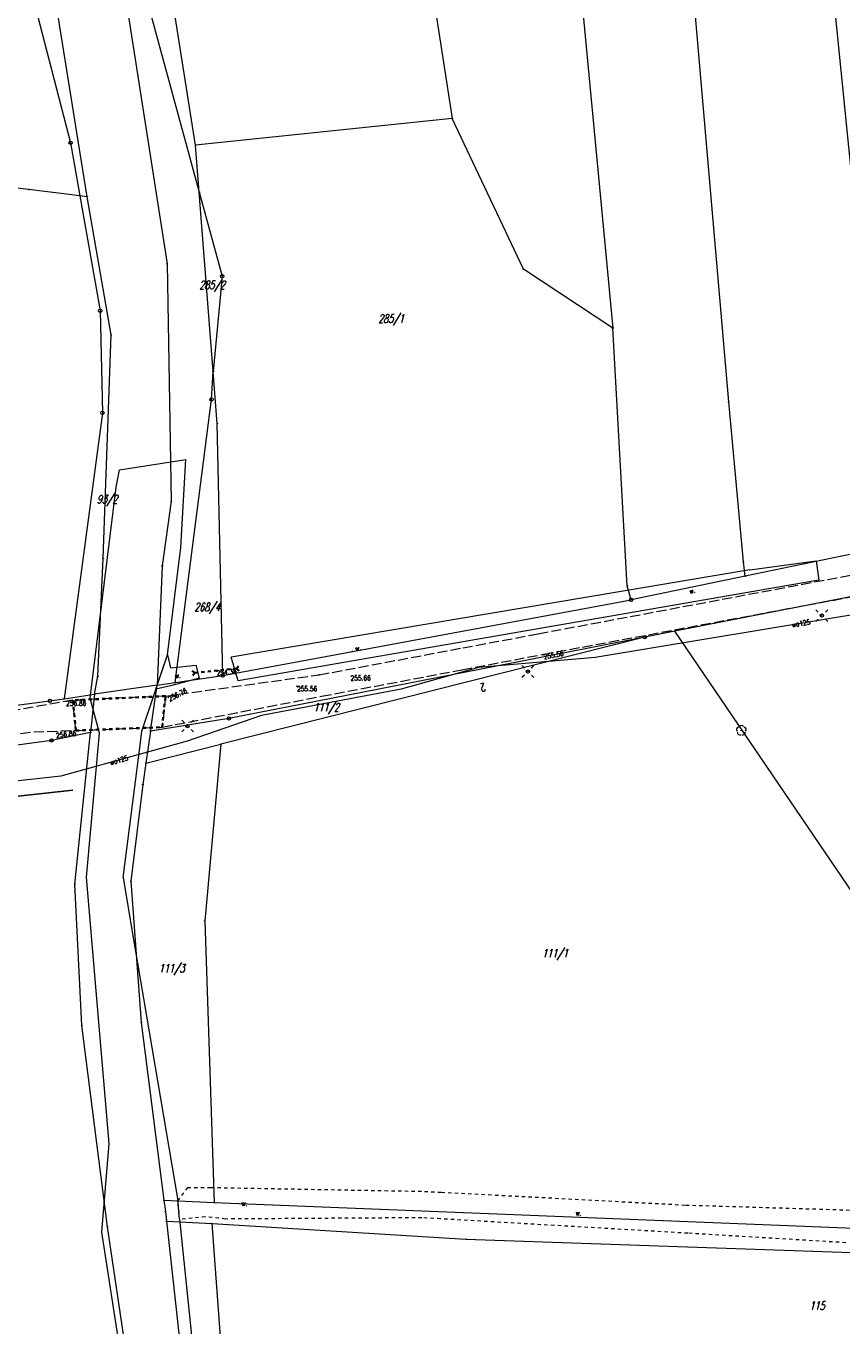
# Model space of a CAD drawing. Header units: metres. Extents: x 8389512 to 8390482, y 5507926 to 5510333.
# Tile 14 of 49: x 8390045 to 8390167, y 5508515 to 5508710. Entities that reach past the tile are written whole.
import ezdxf
from ezdxf.enums import TextEntityAlignment as Align

# ---------------------------------------------------------------- set-up
doc = ezdxf.new("R2010")
doc.units = ezdxf.units.M
doc.header["$MEASUREMENT"] = 0
for name, pattern in [('1', [0]), ('2_OTKJ', [2, 1.5, -0.5]), ('2_OTKR', [0]), ('2_OTKZ_B', [1, 0.5, -0.5]), ('2_OTWM', [1, 0.5, -0.5]), ('2_OTWP', [0]), ('4_SUWP', [0])]:
    doc.linetypes.add(name, pattern=pattern)
doc.layers.get('0').update_dxf_attribs({"color": 252, "linetype": 'CONTINUOUS', "lineweight": 100})
for name, color, linetype, lineweight in [('Dzialki', 252, '1', 18), ('EADTD_T_0', 252, 'CONTINUOUS', 25), ('Numery_dzialek', 252, 'CONTINUOUS', 13), ('OTK_E_T_4', 252, 'CONTINUOUS', 0), ('OTK_L_0', 252, '2_OTKJ', 18), ('OTK_L_5', 252, 'CONTINUOUS', 18), ('OTK_L_8', 252, 'CONTINUOUS', 35), ('OTR_T_0', 252, 'CONTINUOUS', 18), ('OTW_E_T_2', 252, 'CONTINUOUS', 0), ('OTW_L_0', 252, '2_OTWP', 18), ('OTW_L_3', 252, 'CONTINUOUS', 18), ('OTZ_T_0', 252, 'CONTINUOUS', 18), ('PROJEKTOWANA KANALIZACJA', 1, 'CONTINUOUS', 25), ('Punkty', 252, 'CONTINUOUS', 9), ('SUE_T_3', 252, 'CONTINUOUS', 18), ('SUWP_E_T_0', 5, 'CONTINUOUS', 0), ('SUWP_L_0', 5, '4_SUWP', 18)]:
    doc.layers.add(name, color=color, linetype=linetype, lineweight=lineweight)
doc.styles.get("Standard").update_dxf_attribs({"font": 'Simplex.SHX', "width": 0.75})

# ---------------------------------------------------------------- blocks, each defined once
blk = doc.blocks.new('GRO')
at = {"linetype": 'Continuous'}
blk.add_circle((0, 0), 0.045, dxfattribs=at)
blk = doc.blocks.new('GRT')
at = {"linetype": 'Continuous'}
blk.add_circle((0, 0), 0.25, dxfattribs=at)
blk = doc.blocks.new('2_OTRS')
at = {"linetype": 'Continuous'}
blk.add_circle((0, 0), 0.045, dxfattribs=at)
blk = doc.blocks.new('2_OTZL')
at = {"linetype": 'Continuous'}
blk.add_circle((0, 0), 0.045, dxfattribs=at)
for centre, start, end in [((-0.36, 0.12), 102.1445, 221.86), ((0, 0.38), 30.1401, 149.8599), ((0.36, 0.12), 318.14, 77.8555), ((-0.22, -0.3), 174.1482, 293.8542), ((0.22, -0.3), 246.1458, 5.8518)]:
    blk.add_arc(centre, 0.375, start, end, dxfattribs=at)
blk = doc.blocks.new('4_SUEO_W')
at = {"linetype": 'Continuous'}
for p, q in [((-0.53035, 0.53035), (-0.8839, 0.8839)), ((0.53035, 0.53035), (0.8839, 0.8839)), ((-0.53035, -0.53035), (-0.8839, -0.8839)), ((0.53035, -0.53035), (0.8839, -0.8839))]:
    blk.add_line(p, q, dxfattribs=at)
blk.add_circle((0, 0), 0.025, dxfattribs=at)
blk = doc.blocks.new('4_SUPP')
at = {"linetype": 'Continuous'}
blk.add_circle((0, 0), 0.25, dxfattribs=at)

msp = doc.modelspace()

# ---------------------------------------------------------------- linework, layer by layer
at = {"layer": 'Dzialki'}
for p, q in [((8390090.72, 5508814.51), (8390109.12, 5508695.66)), ((8390070.74, 5508691.69), (8390063.05, 5508740.46)), ((8390040.14, 5508738.09), (8390052.04, 5508692.03)), ((8390059.09, 5508721.19), (8390066.47, 5508673.93)), ((8390054.55, 5508683.97), (8390049.45, 5508715.65)), ((8390063.03, 5508714.92), (8390071.29, 5508684.65)), ((8390128.3, 5508715.62), (8390133.16, 5508664.31)), ((8390166.1, 5508714.61), (8390172.79, 5508647.38)), ((8390150.49, 5508653.29), (8390145.36, 5508712.72)), ((8390109.12, 5508695.66), (8390070.74, 5508691.69)), ((8390119.78, 5508673.12), (8390109.12, 5508695.66)), ((8390052.04, 5508692.03), (8390053.44, 5508684.11)), ((8390071.29, 5508684.65), (8390070.74, 5508691.69)), ((8390045.79, 5508685.04), (8390040.21, 5508685.7)), ((8390053.44, 5508684.11), (8390045.79, 5508685.04)), ((8390073.38, 5508657.82), (8390071.29, 5508684.65)), ((8390071.29, 5508684.65), (8390074.72, 5508672.08)), ((8390054.55, 5508683.97), (8390053.44, 5508684.11)), ((8390053.44, 5508684.11), (8390056.47, 5508666.9)), ((8390058.1, 5508663.29), (8390054.55, 5508683.97)), ((8390066.47, 5508673.93), (8390067.11, 5508638.41)), ((8390133.16, 5508664.31), (8390119.78, 5508673.12)), ((8390074.72, 5508672.08), (8390073.38, 5508657.82)), ((8390056.47, 5508666.9), (8390056.8, 5508651.64)), ((8390056.92, 5508629.88), (8390058.1, 5508663.29)), ((8390135.31, 5508625.76), (8390133.16, 5508664.31)), ((8390073.14, 5508653.64), (8390073.38, 5508657.82)), ((8390073.99, 5508650.03), (8390073.38, 5508657.82)), ((8390067.71, 5508611.31), (8390073.14, 5508653.64)), ((8390056.8, 5508651.64), (8390051.09, 5508608.87)), ((8390152.69, 5508629.36), (8390150.49, 5508653.29)), ((8390074.8, 5508612.35), (8390073.99, 5508650.03)), ((8390067.11, 5508638.41), (8390065.74, 5508628.76)), ((8390206.5, 5508631.53), (8390142.45, 5508618.99)), ((8390173.9, 5508631.55), (8390152.96, 5508627.21)), ((8390056.13, 5508612.24), (8390056.92, 5508629.88)), ((8390065.74, 5508628.76), (8390065, 5508610.91)), ((8390152.96, 5508627.21), (8390152.69, 5508629.36)), ((8390152.96, 5508627.21), (8390135.88, 5508623.67)), ((8390135.88, 5508623.67), (8390135.31, 5508625.76)), ((8390094.22, 5508615.95), (8390135.88, 5508623.67)), ((8390142.45, 5508618.99), (8390137.93, 5508618.1)), ((8390203.94, 5508528.31), (8390142.45, 5508618.99)), ((8390137.93, 5508618.1), (8390074.53, 5508602.07)), ((8390137.93, 5508618.1), (8390075.72, 5508605.93)), ((8390074.8, 5508612.35), (8390094.22, 5508615.95)), ((8390055.64, 5508609.54), (8390056.13, 5508612.24)), ((8390065, 5508610.91), (8390055.64, 5508609.54)), ((8390064, 5508604), (8390065, 5508610.91)), ((8390065, 5508610.91), (8390067.71, 5508611.31)), ((8390067.71, 5508611.31), (8390074.8, 5508612.35)), ((8390048.96, 5508608.56), (8390051.09, 5508608.87)), ((8390051.09, 5508608.87), (8390055.64, 5508609.54)), ((8390055.64, 5508609.54), (8390055.05, 5508603.82)), ((8390043.23, 5508607.81), (8390048.96, 5508608.56)), ((8390075.72, 5508605.93), (8390064, 5508604)), ((8390055.05, 5508603.82), (8390049.19, 5508602.64)), ((8390052.69, 5508581.16), (8390055.05, 5508603.82)), ((8390064, 5508604), (8390063.32, 5508599.24)), ((8390049.19, 5508602.64), (8390018.75, 5508598.4)), ((8390063.32, 5508599.24), (8390074.53, 5508602.07)), ((8390074.53, 5508602.07), (8390072.11, 5508575.65)), ((8390063.32, 5508599.24), (8390062.85, 5508596.05)), ((8390062.85, 5508596.05), (8390061.07, 5508581.57)), ((8390061.07, 5508581.57), (8390062.62, 5508560.45)), ((8390053.75, 5508560.02), (8390052.69, 5508581.16)), ((8390072.11, 5508575.65), (8390073.53, 5508533.52)), ((8390062.62, 5508560.45), (8390066.01, 5508533.86)), ((8390057.56, 5508529.9), (8390053.75, 5508560.02)), ((8390066.01, 5508533.86), (8390073.53, 5508533.52)), ((8390066.01, 5508533.86), (8390066.23, 5508532.16)), ((8390073.53, 5508533.52), (8390203.94, 5508528.31)), ((8390066.23, 5508532.16), (8390066.39, 5508530.71)), ((8390063.88, 5508487.44), (8390057.56, 5508529.9)), ((8390066.39, 5508530.71), (8390073.21, 5508530.37)), ((8390066.39, 5508530.71), (8390070.99, 5508489.3)), ((8390073.21, 5508530.37), (8390111.19, 5508528.05)), ((8390074.7, 5508510.69), (8390073.21, 5508530.37)), ((8390111.19, 5508528.05), (8390173.53, 5508525.89))]:
    msp.add_line(p, q, dxfattribs=at)
at = {"layer": 'OTK_L_0', "linetype": '2_OTKJ'}
for p, q in [((8390122.01, 5508618.59), (8390186.06, 5508630.61)), ((8390122.74, 5508615.51), (8390190.29, 5508628.13)), ((8390110.71, 5508616.48), (8390122.01, 5508618.59)), ((8390089.23, 5508612.45), (8390110.71, 5508616.48)), ((8390110.58, 5508613.21), (8390122.74, 5508615.51)), ((8390089.58, 5508609.24), (8390110.58, 5508613.21)), ((8390066.24, 5508609.26), (8390089.23, 5508612.45)), ((8390066.24, 5508609.26), (8390052.37, 5508608.66)), ((8390066.24, 5508609.26), (8390065.75, 5508604.62)), ((8390065.75, 5508604.62), (8390089.58, 5508609.24)), ((8390052.37, 5508608.66), (8390030, 5508604.75)), ((8390052.84, 5508604.12), (8390052.37, 5508608.66)), ((8390030.7, 5508601.8), (8390046.57, 5508603.94)), ((8390046.57, 5508603.94), (8390052.84, 5508604.12)), ((8390052.84, 5508604.12), (8390065.75, 5508604.62))]:
    msp.add_line(p, q, dxfattribs=at)
at = {"layer": 'OTK_L_5', "linetype": '2_OTKR'}
for p, q in [((8390153.67, 5508628.16), (8390163.57, 5508629.48)), ((8390163.57, 5508629.48), (8390163.98, 5508626.62)), ((8390153.67, 5508628.16), (8390076.08, 5508615.08)), ((8390163.98, 5508626.62), (8390077.1, 5508611.53)), ((8390064.82, 5508610.33), (8390066.53, 5508615.45)), ((8390066.53, 5508615.45), (8390067.01, 5508613.51)), ((8390077.1, 5508611.53), (8390076.08, 5508615.08)), ((8390067.01, 5508613.51), (8390070.82, 5508613.88)), ((8390071.32, 5508611.95), (8390070.82, 5508613.88)), ((8390066.97, 5508610.8), (8390064.82, 5508610.33)), ((8390071.32, 5508611.95), (8390066.97, 5508610.8))]:
    msp.add_line(p, q, dxfattribs=at)
at = {"layer": 'OTK_L_8', "linetype": '2_OTKJ'}
for p, q in [((8390070.63, 5508612.76), (8390070.25, 5508613.07)), ((8390070.63, 5508612.76), (8390070.31, 5508612.37)), ((8390071.13, 5508612.81), (8390070.63, 5508612.76)), ((8390072.08, 5508612.9), (8390071.6, 5508612.85)), ((8390073.04, 5508612.99), (8390072.56, 5508612.95)), ((8390073.99, 5508613.09), (8390073.51, 5508613.04)), ((8390074.95, 5508613.18), (8390074.47, 5508613.14)), ((8390075.9, 5508613.28), (8390075.42, 5508613.23)), ((8390076.86, 5508613.37), (8390076.38, 5508613.33)), ((8390077.17, 5508613.76), (8390076.86, 5508613.37)), ((8390077.24, 5508613.06), (8390076.86, 5508613.37))]:
    msp.add_line(p, q, dxfattribs=at)
at = {"layer": 'OTK_L_8', "linetype": '2_OTKZ_B'}
for p, q in [((8390066.24, 5508609.26), (8390052.37, 5508608.66)), ((8390065.75, 5508604.62), (8390066.24, 5508609.26)), ((8390052.37, 5508608.66), (8390052.84, 5508604.12)), ((8390052.84, 5508604.12), (8390065.75, 5508604.62))]:
    msp.add_line(p, q, dxfattribs=at)
at = {"layer": 'OTW_L_0', "linetype": '2_OTWP'}
for p, q in [((8390059.38, 5508643.12), (8390069.28, 5508644.67)), ((8390068.53, 5508631.51), (8390069.28, 5508644.67)), ((8390058.89, 5508640.54), (8390059.38, 5508643.12)), ((8390054.97, 5508608.98), (8390058.89, 5508640.54)), ((8390066.53, 5508615.45), (8390068.53, 5508631.51)), ((8390062.71, 5508604.03), (8390066.53, 5508615.45)), ((8390056.36, 5508603.71), (8390054.97, 5508608.98)), ((8390054.41, 5508582.18), (8390056.36, 5508603.71)), ((8390062.44, 5508601.95), (8390062.71, 5508604.03)), ((8390059.9, 5508582.12), (8390062.44, 5508601.95)), ((8390055.07, 5508574.55), (8390054.41, 5508582.18)), ((8390059.9, 5508582.12), (8390061.23, 5508574.31)), ((8390057.81, 5508542.34), (8390055.07, 5508574.55)), ((8390061.23, 5508574.31), (8390068.09, 5508533.83)), ((8390056.71, 5508529.09), (8390057.81, 5508542.34)), ((8390068.36, 5508531.01), (8390068.09, 5508533.83)), ((8390068.36, 5508531.01), (8390074.28, 5508472.99)), ((8390061.26, 5508499.87), (8390056.71, 5508529.09))]:
    msp.add_line(p, q, dxfattribs=at)
at = {"layer": 'OTW_L_3', "linetype": '2_OTWM'}
for p, q in [((8390069.54, 5508535.75), (8390068.09, 5508533.83)), ((8390069.54, 5508535.75), (8390073.03, 5508535.77)), ((8390073.03, 5508535.77), (8390105, 5508535.19)), ((8390105, 5508535.19), (8390107.54, 5508535.06)), ((8390107.54, 5508535.06), (8390144.05, 5508533.14)), ((8390068.36, 5508531.01), (8390068.09, 5508533.83)), ((8390144.05, 5508533.14), (8390169.75, 5508532.36)), ((8390072.2, 5508531.39), (8390068.36, 5508531.01)), ((8390075.23, 5508531.05), (8390072.2, 5508531.39)), ((8390104.59, 5508531.24), (8390075.23, 5508531.05)), ((8390107.38, 5508531.08), (8390104.59, 5508531.24)), ((8390144.37, 5508528.92), (8390107.38, 5508531.08)), ((8390167.99, 5508527.51), (8390144.37, 5508528.92))]:
    msp.add_line(p, q, dxfattribs=at)
at = {"layer": 'PROJEKTOWANA KANALIZACJA', "linetype": 'Continuous'}
msp.add_line((8389983.46, 5508587.62), (8390052.37, 5508595.2), dxfattribs=at)
at = {"layer": 'SUWP_L_0', "linetype": '4_SUWP'}
for p, q in [((8390177.36, 5508622.83), (8390130.53, 5508615.02)), ((8390130.53, 5508615.02), (8390113.08, 5508613.53)), ((8390113.08, 5508613.53), (8390101.48, 5508610.31)), ((8390101.48, 5508610.31), (8390080.62, 5508606.35)), ((8390080.62, 5508606.35), (8390069.5, 5508602.52)), ((8390069.5, 5508602.52), (8390050.59, 5508597.27)), ((8390050.59, 5508597.27), (8389978.08, 5508589.61))]:
    msp.add_line(p, q, dxfattribs=at)

# ---------------------------------------------------------------- block references
at = {"layer": 'OTR_T_0'}
for p in [(8390122.74, 5508615.51), (8390076.86, 5508613.37), (8390085.91, 5508610.75), (8390089.23, 5508612.45), (8390066.24, 5508609.26), (8390052.89, 5508608.58), (8390052.84, 5508604.12)]:
    msp.add_blockref('2_OTRS', p, dxfattribs=at)
at = {"layer": 'OTZ_T_0'}
msp.add_blockref('2_OTZL', (8390152.37, 5508604.14), dxfattribs=at)
at = {"layer": 'Punkty'}
for name, p in [('GRO', (8390109.12, 5508695.66)), ('GRT', (8390052.04, 5508692.03)), ('GRO', (8390070.74, 5508691.69)), ('GRO', (8390045.79, 5508685.04)), ('GRO', (8390071.29, 5508684.65)), ('GRO', (8390053.44, 5508684.11)), ('GRO', (8390054.55, 5508683.97)), ('GRO', (8390066.47, 5508673.93)), ('GRO', (8390119.78, 5508673.12)), ('GRT', (8390074.72, 5508672.08)), ('GRT', (8390056.47, 5508666.9)), ('GRO', (8390058.1, 5508663.29)), ('GRO', (8390133.16, 5508664.31)), ('GRO', (8390073.38, 5508657.82)), ('GRT', (8390073.14, 5508653.64)), ('GRT', (8390056.8, 5508651.64)), ('GRO', (8390150.49, 5508653.29)), ('GRO', (8390073.99, 5508650.03)), ('GRO', (8390067.11, 5508638.41)), ('GRO', (8390056.92, 5508629.88)), ('GRO', (8390065.74, 5508628.76)), ('GRO', (8390152.69, 5508629.36)), ('GRO', (8390152.96, 5508627.21)), ('GRO', (8390135.31, 5508625.76)), ('GRT', (8390135.88, 5508623.67)), ('GRO', (8390142.45, 5508618.99)), ('GRT', (8390137.93, 5508618.1)), ('GRO', (8390094.22, 5508615.95)), ('GRO', (8390056.13, 5508612.24)), ('GRO', (8390065, 5508610.91)), ('GRO', (8390067.71, 5508611.31)), ('GRT', (8390074.8, 5508612.35)), ('GRT', (8390048.96, 5508608.56)), ('GRO', (8390051.09, 5508608.87)), ('GRO', (8390055.64, 5508609.54)), ('GRT', (8390075.72, 5508605.93)), ('GRT', (8390049.19, 5508602.64)), ('GRO', (8390055.05, 5508603.82)), ('GRO', (8390064, 5508604)), ('GRO', (8390074.53, 5508602.07)), ('GRO', (8390063.32, 5508599.24)), ('GRO', (8390062.85, 5508596.05)), ('GRO', (8390061.07, 5508581.57)), ('GRO', (8390052.69, 5508581.16)), ('GRO', (8390072.11, 5508575.65)), ('GRO', (8390062.62, 5508560.45)), ('GRO', (8390053.75, 5508560.02)), ('GRO', (8390066.01, 5508533.86)), ('GRO', (8390073.53, 5508533.52)), ('GRO', (8390066.23, 5508532.16)), ('GRO', (8390057.56, 5508529.9)), ('GRO', (8390066.39, 5508530.71)), ('GRO', (8390073.21, 5508530.37)), ('GRO', (8390111.19, 5508528.05))]:
    msp.add_blockref(name, p, dxfattribs=at)
at = {"layer": 'SUE_T_3'}
for name, p in [('4_SUEO_W', (8390164.42, 5508621.31)), ('4_SUPP', (8390164.42, 5508621.31)), ('4_SUEO_W', (8390120.45, 5508612.94)), ('4_SUPP', (8390120.45, 5508612.94)), ('4_SUEO_W', (8390069.55, 5508604.79)), ('4_SUPP', (8390069.55, 5508604.79))]:
    msp.add_blockref(name, p, dxfattribs=at)

# ---------------------------------------------------------------- texts
at = {"layer": 'EADTD_T_0', "width": 0.7}
msp.add_text('2', height=1.25, rotation=192.04, dxfattribs=at).set_placement((8390113.6, 5508611.17), align=Align.CENTER)
at = {"layer": 'Numery_dzialek', "oblique": 15, "width": 0.7}
for s, p in [('285/2', (8390073.22, 5508670.68)), ('285/1', (8390099.98, 5508665.65)), ('111/2', (8390090.29, 5508607.52)), ('111/1', (8390124.49, 5508570.71)), ('111/3', (8390067.17, 5508568.47)), ('115', (8390163.7, 5508518.07))]:
    msp.add_text(s, height=1.25, dxfattribs=at).set_placement(p, align=Align.MIDDLE)
for s, p in [('93/2', (8390055.98, 5508639.35)), ('268/4', (8390070.55, 5508623.22))]:
    msp.add_text(s, height=1.25, dxfattribs=at).set_placement(p, align=Align.TOP_LEFT)
at = {"layer": 'OTK_E_T_4', "lineweight": 9, "width": 0.7}
for rotation, p in [(9.7112, (8390145.03, 5508625.02)), (9.7112, (8390095.03, 5508616.46)), (10.207, (8390068.07, 5508612.35))]:
    msp.add_text('w.', height=0.75, rotation=rotation, dxfattribs=at).set_placement(p, align=Align.MIDDLE)
at = {"layer": 'OTR_T_0', "lineweight": 9, "width": 0.7}
for s, rotation, p in [('255.56', 370.5826, (8390122.74, 5508615.51)), ('256.76', 387.8542, (8390066.54, 5508609.1))]:
    msp.add_text(s, height=0.75, rotation=rotation, dxfattribs=at).set_placement(p, align=Align.TOP_LEFT)
for s, rotation, p in [('254.36', 365.6651, (8390076.86, 5508613.37)), ('256.86', 366.8627, (8390052.84, 5508604.12))]:
    msp.add_text(s, height=0.75, rotation=rotation, dxfattribs=at).set_placement(p, align=Align.TOP_RIGHT)
for s, p in [('255.56', (8390085.91, 5508610.75)), ('255.66', (8390093.92, 5508612.35))]:
    msp.add_text(s, height=0.75, dxfattribs=at).set_placement(p, align=Align.TOP_LEFT)
msp.add_text('256.86', height=0.75, dxfattribs=at).set_placement((8390052.89, 5508608.58), align=Align.TOP_CENTER)
at = {"layer": 'OTW_E_T_2', "lineweight": 9, "width": 0.7}
for rotation, p in [(359.6579, (8390078.02, 5508533.38)), (356.8275, (8390128.02, 5508531.93))]:
    msp.add_text('w.', height=0.75, rotation=rotation, dxfattribs=at).set_placement(p, align=Align.MIDDLE)
at = {"layer": 'SUWP_E_T_0', "lineweight": 9, "width": 0.7}
for rotation, p in [(9.4683, (8390161.3, 5508620.15)), (15.5163, (8390059.28, 5508599.68))]:
    msp.add_text('wo125', height=0.75, rotation=rotation, dxfattribs=at).set_placement(p, align=Align.MIDDLE)

doc.saveas('drawing.dxf')
